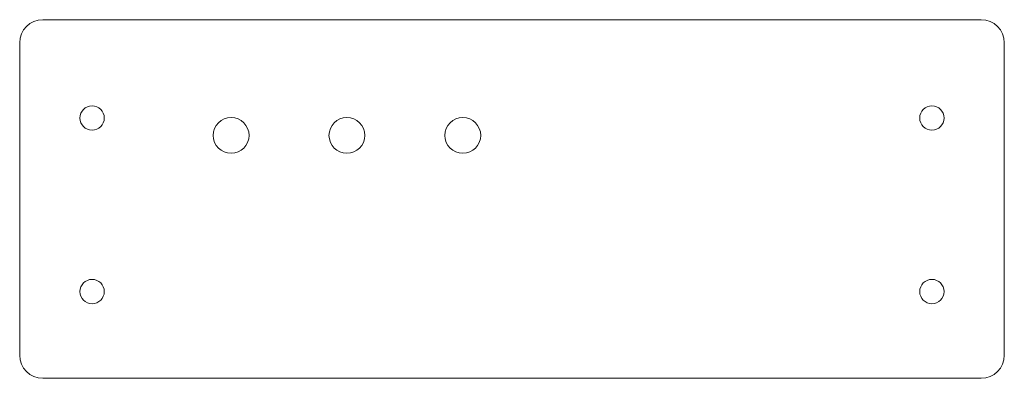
# Model space of a CAD drawing. Header units: millimetres. Extents: x -85 to 85, y -31 to 31.
import ezdxf

# ---------------------------------------------------------------- set-up
doc = ezdxf.new("R2010")
doc.units = ezdxf.units.MM

msp = doc.modelspace()

# ---------------------------------------------------------------- linework, layer by layer
at = {"color": 7, "linetype": 'Continuous', "lineweight": 15}
for p, q in [((81, 31), (-81, 31)), ((-85, 27), (-85, -27)), ((85, -27), (85, 27)), ((-81, -31), (81, -31))]:
    msp.add_line(p, q, dxfattribs=at)
for centre, radius in [((-72.5, 14), 2.1), ((72.5, 14), 2.1), ((-48.5, 11), 3.1), ((-28.5, 11), 3.1), ((-8.5, 11), 3.1), ((-72.5, -16), 2.1), ((72.5, -16), 2.1)]:
    msp.add_circle(centre, radius, dxfattribs=at)
for centre, start, end in [((-81, 27), 90, 180), ((81, 27), 0, 90), ((-81, -27), 180, 270), ((81, -27), 270, 0)]:
    msp.add_arc(centre, 4, start, end, dxfattribs=at)

doc.saveas('drawing.dxf')
